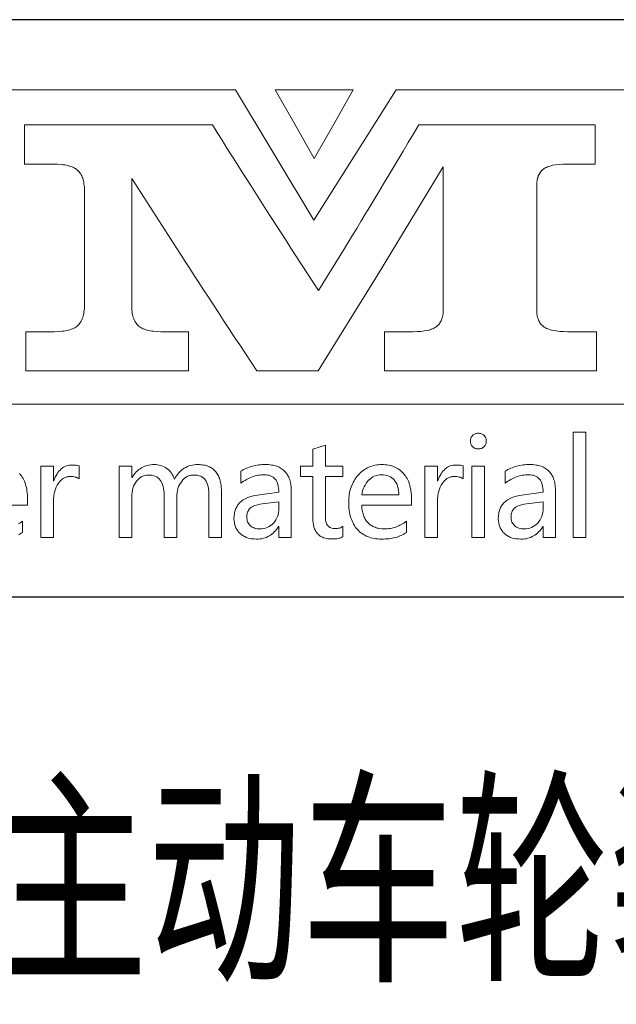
# Model space of a CAD drawing. Header units: millimetres. Extents: x -33 to 494, y -6 to 365.
# Tile 6 of 8: x 440 to 459, y 24 to 56. Entities that reach past the tile are written whole.
import ezdxf
from ezdxf.enums import TextEntityAlignment as Align

# ---------------------------------------------------------------- set-up
doc = ezdxf.new("R2010")
doc.units = ezdxf.units.MM
doc.header["$LTSCALE"] = 12.5
for name, color, linetype in [('1轮廓实线层', 7, 'Continuous'), ('6文字层', 3, 'Continuous'), ('图层 1', 7, 'Continuous'), ('图框层', 7, 'Continuous')]:
    doc.layers.add(name, color=color, linetype=linetype)
doc.styles.add('PC_TEXTSTYLE', font='isocp.shx', dxfattribs={"width": 0.8, "bigfont": 'hzfs.shx'})

# ---------------------------------------------------------------- blocks, each defined once
blk = doc.blocks.new('PC_TITLE_BLOCK')
for p, q in [((-32.772, 42.051), (-32.772, 42.06)), ((-36.402, 41.069), (-36.402, 41.079)), ((-36.402, 41.069), (-36.393, 41.069)), ((-32.152, 41.069), (-32.145, 41.069))]:
    blk.add_line(p, q)
at = {"layer": '1轮廓实线层'}
for p, q in [((0, 45), (-180, 45)), ((-60, 30), (0, 30))]:
    blk.add_line(p, q, dxfattribs=at)
at = {"layer": '图层 1', "lineweight": 0}
for p, q in [((-49.444, 43.174), (-32.306, 43.174)), ((-32.306, 43.174), (-30.267, 39.792)), ((-30.257, 43.174), (-31.271, 43.174)), ((-31.271, 43.174), (-30.764, 42.281)), ((-30.267, 39.792), (-28.128, 43.174)), ((-29.245, 43.174), (-30.257, 43.174)), ((-29.75, 42.281), (-29.245, 43.174)), ((-28.128, 43.174), (-9.094, 43.174)), ((-37.79, 41.246), (-37.79, 42.263)), ((-37.79, 42.263), (-35.352, 42.263)), ((-35.352, 42.263), (-32.908, 42.263)), ((-32.908, 42.263), (-32.781, 42.065)), ((-30.764, 42.281), (-30.257, 41.389)), ((-30.257, 41.389), (-29.75, 42.281)), ((-27.677, 42.033), (-27.54, 42.263)), ((-27.54, 42.263), (-25.248, 42.263)), ((-25.248, 42.263), (-22.956, 42.263)), ((-22.956, 42.263), (-22.956, 41.246)), ((-32.781, 42.065), (-32.654, 41.864)), ((-27.814, 41.806), (-27.677, 42.033)), ((-32.654, 41.864), (-32.527, 41.664)), ((-27.946, 41.582), (-27.814, 41.806)), ((-32.527, 41.664), (-32.401, 41.463)), ((-28.078, 41.363), (-27.946, 41.582)), ((-37.034, 41.246), (-37.79, 41.246)), ((-36.929, 41.244), (-37.034, 41.246)), ((-36.831, 41.236), (-36.929, 41.244)), ((-36.784, 41.231), (-36.831, 41.236)), ((-36.741, 41.225), (-36.784, 41.231)), ((-36.699, 41.217), (-36.741, 41.225)), ((-36.659, 41.207), (-36.699, 41.217)), ((-32.401, 41.463), (-32.274, 41.262)), ((-32.274, 41.262), (-32.147, 41.062)), ((-30.257, 41.389), (-30.257, 41.389)), ((-28.208, 41.146), (-28.078, 41.363)), ((-24.063, 41.215), (-24.099, 41.204)), ((-23.983, 41.228), (-24.063, 41.215)), ((-23.893, 41.239), (-23.983, 41.228)), ((-23.799, 41.244), (-23.893, 41.239)), ((-23.695, 41.246), (-23.799, 41.244)), ((-22.956, 41.246), (-23.695, 41.246)), ((-36.62, 41.196), (-36.659, 41.207)), ((-36.586, 41.186), (-36.62, 41.196)), ((-36.551, 41.173), (-36.586, 41.186)), ((-36.52, 41.159), (-36.551, 41.173)), ((-36.49, 41.143), (-36.52, 41.159)), ((-36.461, 41.128), (-36.49, 41.143)), ((-36.438, 41.109), (-36.461, 41.128)), ((-36.414, 41.091), (-36.438, 41.109)), ((-36.393, 41.07), (-36.414, 41.091)), ((-36.372, 41.048), (-36.393, 41.07)), ((-36.353, 41.022), (-36.372, 41.048)), ((-36.335, 40.998), (-36.353, 41.022)), ((-36.319, 40.969), (-36.335, 40.998)), ((-36.303, 40.94), (-36.319, 40.969)), ((-32.147, 41.062), (-32.018, 40.861)), ((-26.909, 41.178), (-28.617, 38.358)), ((-28.335, 40.935), (-28.208, 41.146)), ((-26.909, 37.394), (-26.906, 41.178)), ((-26.906, 41.178), (-26.909, 41.178)), ((-24.421, 40.964), (-24.435, 40.938)), ((-24.408, 40.99), (-24.421, 40.964)), ((-24.395, 41.014), (-24.408, 40.99)), ((-24.379, 41.038), (-24.395, 41.014)), ((-24.361, 41.059), (-24.379, 41.038)), ((-24.342, 41.08), (-24.361, 41.059)), ((-24.324, 41.099), (-24.342, 41.08)), ((-24.303, 41.114), (-24.324, 41.099)), ((-24.279, 41.133), (-24.303, 41.114)), ((-24.255, 41.146), (-24.279, 41.133)), ((-24.226, 41.159), (-24.255, 41.146)), ((-24.197, 41.173), (-24.226, 41.159)), ((-24.168, 41.186), (-24.197, 41.173)), ((-24.134, 41.196), (-24.168, 41.186)), ((-24.099, 41.204), (-24.134, 41.196)), ((-36.29, 40.908), (-36.303, 40.94)), ((-36.277, 40.877), (-36.29, 40.908)), ((-36.266, 40.842), (-36.277, 40.877)), ((-36.258, 40.806), (-36.266, 40.842)), ((-36.25, 40.766), (-36.258, 40.806)), ((-36.245, 40.726), (-36.25, 40.766)), ((-36.24, 40.687), (-36.245, 40.726)), ((-35.001, 40.869), (-35.004, 40.869)), ((-35.004, 40.869), (-35.004, 37.587)), ((-33.832, 39.055), (-35.001, 40.869)), ((-32.018, 40.861), (-31.891, 40.66)), ((-28.58, 40.526), (-28.459, 40.729)), ((-28.459, 40.729), (-28.335, 40.935)), ((-24.474, 40.742), (-24.477, 40.705)), ((-24.477, 40.705), (-24.477, 40.666)), ((-24.472, 40.779), (-24.474, 40.742)), ((-24.466, 40.813), (-24.472, 40.779)), ((-24.461, 40.848), (-24.466, 40.813)), ((-24.453, 40.879), (-24.461, 40.848)), ((-24.443, 40.908), (-24.453, 40.879)), ((-24.435, 40.938), (-24.443, 40.908)), ((-36.234, 40.642), (-36.24, 40.687)), ((-36.234, 40.597), (-36.234, 40.642)), ((-36.232, 40.549), (-36.234, 40.597)), ((-36.232, 37.587), (-36.232, 40.549)), ((-31.891, 40.66), (-31.764, 40.46)), ((-31.764, 40.46), (-31.635, 40.262)), ((-28.699, 40.328), (-28.58, 40.526)), ((-24.477, 40.666), (-24.477, 37.471)), ((-31.635, 40.262), (-31.508, 40.061)), ((-28.818, 40.132), (-28.699, 40.328)), ((-31.508, 40.061), (-31.379, 39.86)), ((-29.045, 39.757), (-28.934, 39.942)), ((-28.934, 39.942), (-28.818, 40.132)), ((-31.379, 39.86), (-31.252, 39.662)), ((-29.156, 39.575), (-29.045, 39.757)), ((-31.252, 39.662), (-31.123, 39.462)), ((-31.123, 39.462), (-30.993, 39.264)), ((-29.264, 39.396), (-29.156, 39.575)), ((-30.993, 39.264), (-30.864, 39.063)), ((-29.475, 39.055), (-29.372, 39.224)), ((-29.372, 39.224), (-29.264, 39.396)), ((-33.721, 38.883), (-33.832, 39.055)), ((-30.864, 39.063), (-30.146, 37.957)), ((-30.151, 37.957), (-29.475, 39.055)), ((-33.61, 38.712), (-33.721, 38.883)), ((-33.494, 38.535), (-33.61, 38.712)), ((-33.378, 38.353), (-33.494, 38.535)), ((-33.256, 38.168), (-33.378, 38.353)), ((-33.135, 37.978), (-33.256, 38.168)), ((-28.617, 38.358), (-30.016, 36.1)), ((-33.008, 37.785), (-33.135, 37.978)), ((-30.146, 37.957), (-30.151, 37.957)), ((-32.878, 37.59), (-33.008, 37.785)), ((-36.25, 37.368), (-36.245, 37.41)), ((-36.245, 37.41), (-36.24, 37.45)), ((-36.24, 37.45), (-36.234, 37.494)), ((-36.234, 37.539), (-36.232, 37.587)), ((-36.234, 37.494), (-36.234, 37.539)), ((-35.004, 37.587), (-35.004, 37.539)), ((-35.004, 37.587), (-35.004, 37.587)), ((-35.004, 37.539), (-35.001, 37.494)), ((-35.001, 37.494), (-34.999, 37.452)), ((-34.999, 37.452), (-34.993, 37.41)), ((-34.993, 37.41), (-34.988, 37.37)), ((-34.988, 37.37), (-34.98, 37.331)), ((-32.746, 37.389), (-32.878, 37.59)), ((-32.614, 37.183), (-32.746, 37.389)), ((-26.911, 37.357), (-26.909, 37.394)), ((-24.477, 37.471), (-24.477, 37.431)), ((-24.477, 37.431), (-24.474, 37.394)), ((-24.474, 37.394), (-24.472, 37.357)), ((-36.348, 37.112), (-36.332, 37.138)), ((-36.332, 37.138), (-36.316, 37.167)), ((-36.316, 37.167), (-36.3, 37.196)), ((-36.3, 37.196), (-36.287, 37.228)), ((-36.287, 37.228), (-36.277, 37.26)), ((-36.277, 37.26), (-36.266, 37.294)), ((-36.266, 37.294), (-36.258, 37.331)), ((-36.258, 37.331), (-36.25, 37.368)), ((-34.98, 37.331), (-34.972, 37.294)), ((-34.972, 37.294), (-34.962, 37.26)), ((-34.962, 37.26), (-34.949, 37.228)), ((-34.949, 37.228), (-34.938, 37.196)), ((-34.938, 37.196), (-34.922, 37.167)), ((-34.922, 37.167), (-34.906, 37.138)), ((-34.906, 37.138), (-34.89, 37.112)), ((-32.477, 36.974), (-32.614, 37.183)), ((-27.006, 37.098), (-26.991, 37.12)), ((-26.991, 37.12), (-26.975, 37.146)), ((-26.975, 37.146), (-26.962, 37.172)), ((-26.962, 37.172), (-26.951, 37.199)), ((-26.951, 37.199), (-26.94, 37.228)), ((-26.94, 37.228), (-26.933, 37.257)), ((-26.933, 37.257), (-26.925, 37.289)), ((-26.925, 37.289), (-26.917, 37.323)), ((-26.917, 37.323), (-26.911, 37.357)), ((-24.472, 37.357), (-24.466, 37.323)), ((-24.466, 37.323), (-24.461, 37.289)), ((-24.461, 37.289), (-24.453, 37.257)), ((-24.453, 37.257), (-24.443, 37.228)), ((-24.443, 37.228), (-24.432, 37.199)), ((-24.432, 37.199), (-24.421, 37.172)), ((-24.421, 37.172), (-24.408, 37.146)), ((-24.408, 37.146), (-24.393, 37.122)), ((-24.393, 37.122), (-24.377, 37.098)), ((-37.755, 35.871), (-37.755, 36.89)), ((-37.755, 36.89), (-37.016, 36.89)), ((-37.016, 36.89), (-36.91, 36.893)), ((-36.91, 36.893), (-36.815, 36.9)), ((-36.815, 36.9), (-36.77, 36.906)), ((-36.77, 36.906), (-36.728, 36.911)), ((-36.728, 36.911), (-36.686, 36.919)), ((-36.686, 36.919), (-36.649, 36.929)), ((-36.649, 36.929), (-36.612, 36.94)), ((-36.612, 36.94), (-36.575, 36.951)), ((-36.575, 36.951), (-36.543, 36.964)), ((-36.543, 36.964), (-36.512, 36.977)), ((-36.512, 36.977), (-36.483, 36.993)), ((-36.483, 36.993), (-36.456, 37.009)), ((-36.456, 37.009), (-36.432, 37.027)), ((-36.432, 37.027), (-36.409, 37.046)), ((-36.409, 37.046), (-36.388, 37.067)), ((-36.388, 37.067), (-36.366, 37.088)), ((-36.366, 37.088), (-36.348, 37.112)), ((-34.89, 37.112), (-34.872, 37.088)), ((-34.872, 37.088), (-34.853, 37.067)), ((-34.853, 37.067), (-34.832, 37.046)), ((-34.832, 37.046), (-34.811, 37.027)), ((-34.811, 37.027), (-34.787, 37.009)), ((-34.787, 37.009), (-34.761, 36.993)), ((-34.761, 36.993), (-34.732, 36.977)), ((-34.732, 36.977), (-34.703, 36.964)), ((-34.703, 36.964), (-34.671, 36.951)), ((-34.671, 36.951), (-34.637, 36.94)), ((-34.637, 36.94), (-34.6, 36.929)), ((-34.6, 36.929), (-34.563, 36.919)), ((-34.563, 36.919), (-34.523, 36.911)), ((-34.523, 36.911), (-34.481, 36.906)), ((-34.481, 36.906), (-34.439, 36.9)), ((-34.439, 36.9), (-34.344, 36.893)), ((-34.344, 36.893), (-34.244, 36.89)), ((-34.244, 36.89), (-33.528, 36.89)), ((-33.528, 36.89), (-33.528, 35.871)), ((-32.337, 36.76), (-32.477, 36.974)), ((-28.43, 35.871), (-28.43, 36.89)), ((-28.43, 36.89), (-27.688, 36.89)), ((-27.688, 36.89), (-27.585, 36.893)), ((-27.585, 36.893), (-27.49, 36.898)), ((-27.49, 36.898), (-27.402, 36.908)), ((-27.402, 36.908), (-27.321, 36.922)), ((-27.321, 36.922), (-27.284, 36.929)), ((-27.284, 36.929), (-27.249, 36.94)), ((-27.249, 36.94), (-27.218, 36.951)), ((-27.218, 36.951), (-27.186, 36.964)), ((-27.186, 36.964), (-27.157, 36.974)), ((-27.157, 36.974), (-27.131, 36.99)), ((-27.131, 36.99), (-27.104, 37.003)), ((-27.104, 37.003), (-27.083, 37.019)), ((-27.083, 37.019), (-27.062, 37.038)), ((-27.062, 37.038), (-27.041, 37.056)), ((-27.041, 37.056), (-27.022, 37.077)), ((-27.022, 37.077), (-27.006, 37.098)), ((-24.377, 37.098), (-24.358, 37.077)), ((-24.358, 37.077), (-24.34, 37.056)), ((-24.34, 37.056), (-24.319, 37.038)), ((-24.319, 37.038), (-24.297, 37.019)), ((-24.297, 37.019), (-24.274, 37.003)), ((-24.274, 37.003), (-24.247, 36.99)), ((-24.247, 36.99), (-24.221, 36.974)), ((-24.221, 36.974), (-24.192, 36.964)), ((-24.192, 36.964), (-24.16, 36.951)), ((-24.16, 36.951), (-24.126, 36.94)), ((-24.126, 36.94), (-24.089, 36.929)), ((-24.089, 36.929), (-24.052, 36.922)), ((-24.052, 36.922), (-23.97, 36.908)), ((-23.97, 36.908), (-23.88, 36.898)), ((-23.88, 36.898), (-23.782, 36.893)), ((-23.782, 36.893), (-23.677, 36.89)), ((-23.677, 36.89), (-22.922, 36.89)), ((-22.922, 36.89), (-22.922, 35.871)), ((-32.195, 36.544), (-32.337, 36.76)), ((-32.049, 36.325), (-32.195, 36.544)), ((-31.902, 36.1), (-32.049, 36.325)), ((-31.751, 35.871), (-31.902, 36.1)), ((-30.016, 36.1), (-30.159, 35.871)), ((-35.64, 35.871), (-37.755, 35.871)), ((-33.528, 35.871), (-35.64, 35.871)), ((-30.956, 35.871), (-31.751, 35.871)), ((-30.159, 35.871), (-30.956, 35.871)), ((-25.673, 35.871), (-28.43, 35.871)), ((-22.922, 35.871), (-25.673, 35.871)), ((-9.094, 35.002), (-49.444, 35.002))]:
    blk.add_line(p, q, dxfattribs=at)
for points in [[(-26.201, 34.046), (-26.201, 34.067), (-26.198, 34.086), (-26.193, 34.107), (-26.188, 34.125), (-26.18, 34.144), (-26.17, 34.16), (-26.156, 34.176), (-26.143, 34.191), (-26.127, 34.205), (-26.111, 34.218), (-26.096, 34.228), (-26.077, 34.236), (-26.059, 34.242), (-26.038, 34.247), (-26.016, 34.25), (-25.995, 34.25), (-25.974, 34.25), (-25.953, 34.247), (-25.934, 34.242), (-25.913, 34.236), (-25.897, 34.228), (-25.879, 34.218), (-25.863, 34.205), (-25.847, 34.191), (-25.831, 34.178), (-25.821, 34.16), (-25.81, 34.144), (-25.8, 34.125), (-25.795, 34.107), (-25.789, 34.089), (-25.787, 34.067), (-25.787, 34.046), (-25.787, 34.023), (-25.789, 34.004), (-25.795, 33.983), (-25.8, 33.964), (-25.81, 33.948), (-25.821, 33.93), (-25.831, 33.914), (-25.847, 33.901), (-25.863, 33.885), (-25.879, 33.875), (-25.897, 33.864), (-25.913, 33.856), (-25.934, 33.851), (-25.953, 33.846), (-25.974, 33.843), (-25.995, 33.843), (-26.019, 33.843), (-26.04, 33.846), (-26.059, 33.851), (-26.077, 33.856), (-26.096, 33.864), (-26.111, 33.875), (-26.127, 33.885), (-26.143, 33.901), (-26.156, 33.914), (-26.17, 33.93), (-26.18, 33.948), (-26.188, 33.964), (-26.193, 33.983), (-26.198, 34.004), (-26.201, 34.023), (-26.201, 34.046), (-26.201, 34.046)], [(-23.532, 31.541), (-23.532, 34.281), (-23.204, 34.281), (-23.204, 31.541), (-23.532, 31.541), (-23.532, 31.541)], [(-29.512, 31.559), (-29.541, 31.546), (-29.57, 31.533), (-29.602, 31.525), (-29.639, 31.517), (-29.676, 31.509), (-29.715, 31.503), (-29.758, 31.501), (-29.8, 31.501), (-29.861, 31.503), (-29.919, 31.509), (-29.969, 31.52), (-30.019, 31.535), (-30.04, 31.546), (-30.064, 31.554), (-30.085, 31.567), (-30.103, 31.578), (-30.122, 31.591), (-30.14, 31.607), (-30.159, 31.622), (-30.175, 31.638), (-30.188, 31.657), (-30.204, 31.675), (-30.217, 31.696), (-30.228, 31.718), (-30.249, 31.762), (-30.267, 31.81), (-30.28, 31.865), (-30.291, 31.923), (-30.296, 31.984), (-30.299, 32.053), (-30.299, 33.122), (-30.616, 33.122), (-30.616, 33.391), (-30.299, 33.391), (-30.299, 33.838), (-29.971, 33.941), (-29.971, 33.391), (-29.512, 33.391), (-29.512, 33.122), (-29.971, 33.122), (-29.971, 32.111), (-29.971, 32.066), (-29.969, 32.026), (-29.964, 31.987), (-29.956, 31.952), (-29.948, 31.923), (-29.937, 31.894), (-29.924, 31.871), (-29.911, 31.85), (-29.892, 31.831), (-29.874, 31.815), (-29.853, 31.802), (-29.829, 31.789), (-29.8, 31.781), (-29.771, 31.776), (-29.739, 31.77), (-29.705, 31.77), (-29.678, 31.77), (-29.652, 31.773), (-29.626, 31.778), (-29.602, 31.786), (-29.578, 31.794), (-29.554, 31.805), (-29.533, 31.818), (-29.512, 31.831), (-29.512, 31.559), (-29.512, 31.559)], [(-37.713, 32.383), (-39.007, 32.383)], [(-37.943, 31.894), (-37.911, 31.916), (-37.877, 31.939), (-37.845, 31.963), (-37.845, 31.67), (-37.877, 31.649), (-37.908, 31.63), (-37.943, 31.612)], [(-37.916, 33.201), (-37.892, 33.172), (-37.869, 33.141), (-37.848, 33.109), (-37.826, 33.075), (-37.808, 33.038), (-37.792, 33.001), (-37.776, 32.961), (-37.763, 32.921), (-37.753, 32.879), (-37.742, 32.837), (-37.731, 32.792), (-37.726, 32.747), (-37.718, 32.7), (-37.716, 32.652), (-37.713, 32.599), (-37.713, 32.549), (-37.713, 32.383), (-37.713, 32.383)], [(-36.372, 33.067), (-36.393, 33.08), (-36.417, 33.093), (-36.44, 33.104), (-36.469, 33.112), (-36.498, 33.117), (-36.527, 33.122), (-36.562, 33.125), (-36.596, 33.125), (-36.62, 33.125), (-36.644, 33.122), (-36.665, 33.119), (-36.689, 33.114), (-36.71, 33.109), (-36.731, 33.101), (-36.752, 33.09), (-36.77, 33.082), (-36.789, 33.069), (-36.81, 33.056), (-36.828, 33.04), (-36.844, 33.024), (-36.879, 32.99), (-36.91, 32.948), (-36.939, 32.9), (-36.966, 32.85), (-36.987, 32.797), (-37.005, 32.742), (-37.019, 32.681), (-37.026, 32.618), (-37.034, 32.549), (-37.034, 32.478), (-37.034, 31.541), (-37.362, 31.541), (-37.362, 33.391), (-37.034, 33.391), (-37.034, 33.016), (-37.029, 33.016), (-37.011, 33.064), (-36.99, 33.112), (-36.968, 33.154), (-36.945, 33.193), (-36.921, 33.23), (-36.894, 33.265), (-36.865, 33.294), (-36.836, 33.323), (-36.805, 33.347), (-36.773, 33.368), (-36.739, 33.384), (-36.702, 33.399), (-36.665, 33.41), (-36.625, 33.418), (-36.586, 33.423), (-36.543, 33.423), (-36.49, 33.423), (-36.443, 33.418), (-36.403, 33.41), (-36.372, 33.399), (-36.372, 33.067), (-36.372, 33.067)], [(-32.667, 31.541), (-32.995, 31.541), (-32.995, 32.605), (-32.995, 32.676), (-33, 32.745), (-33.008, 32.805), (-33.018, 32.863), (-33.032, 32.914), (-33.048, 32.958), (-33.066, 33.001), (-33.09, 33.035), (-33.1, 33.051), (-33.114, 33.064), (-33.127, 33.08), (-33.143, 33.09), (-33.177, 33.114), (-33.211, 33.133), (-33.253, 33.146), (-33.296, 33.156), (-33.346, 33.162), (-33.396, 33.164), (-33.42, 33.164), (-33.441, 33.162), (-33.462, 33.159), (-33.483, 33.154), (-33.504, 33.148), (-33.525, 33.141), (-33.544, 33.133), (-33.565, 33.122), (-33.602, 33.098), (-33.639, 33.069), (-33.673, 33.035), (-33.705, 32.995), (-33.737, 32.953), (-33.763, 32.908), (-33.784, 32.861), (-33.803, 32.811), (-33.816, 32.76), (-33.826, 32.708), (-33.832, 32.652), (-33.834, 32.597), (-33.834, 31.541), (-34.162, 31.541), (-34.162, 32.636), (-34.164, 32.702), (-34.17, 32.76), (-34.178, 32.816), (-34.188, 32.869), (-34.201, 32.916), (-34.22, 32.958), (-34.241, 32.998), (-34.265, 33.032), (-34.291, 33.064), (-34.323, 33.09), (-34.354, 33.114), (-34.391, 33.133), (-34.431, 33.146), (-34.473, 33.156), (-34.521, 33.162), (-34.568, 33.164), (-34.616, 33.162), (-34.658, 33.154), (-34.7, 33.143), (-34.74, 33.125), (-34.78, 33.101), (-34.814, 33.075), (-34.848, 33.04), (-34.88, 33.003), (-34.909, 32.964), (-34.933, 32.919), (-34.954, 32.871), (-34.972, 32.821), (-34.985, 32.768), (-34.996, 32.713), (-35.001, 32.655), (-35.004, 32.594), (-35.004, 31.541), (-35.331, 31.541), (-35.331, 33.391), (-35.004, 33.391), (-35.004, 33.098), (-34.996, 33.098), (-34.97, 33.141), (-34.943, 33.178), (-34.917, 33.214), (-34.885, 33.246), (-34.856, 33.275), (-34.822, 33.304), (-34.787, 33.328), (-34.753, 33.352), (-34.716, 33.37), (-34.679, 33.389), (-34.64, 33.402), (-34.597, 33.415), (-34.555, 33.423), (-34.51, 33.431), (-34.465, 33.434), (-34.418, 33.436), (-34.373, 33.434), (-34.328, 33.428), (-34.286, 33.42), (-34.244, 33.41), (-34.204, 33.397), (-34.164, 33.378), (-34.127, 33.357), (-34.09, 33.333), (-34.056, 33.307), (-34.024, 33.278), (-33.995, 33.246), (-33.969, 33.214), (-33.948, 33.178), (-33.927, 33.141), (-33.908, 33.098), (-33.892, 33.056), (-33.866, 33.104), (-33.84, 33.146), (-33.808, 33.186), (-33.779, 33.222), (-33.745, 33.257), (-33.71, 33.288), (-33.673, 33.315), (-33.636, 33.341), (-33.597, 33.362), (-33.557, 33.384), (-33.515, 33.399), (-33.47, 33.413), (-33.425, 33.423), (-33.378, 33.428), (-33.327, 33.434), (-33.277, 33.436), (-33.24, 33.434), (-33.203, 33.431), (-33.169, 33.428), (-33.135, 33.423), (-33.103, 33.418), (-33.069, 33.41), (-33.04, 33.399), (-33.011, 33.389), (-32.982, 33.376), (-32.955, 33.362), (-32.929, 33.347), (-32.905, 33.331), (-32.881, 33.312), (-32.86, 33.291), (-32.839, 33.27), (-32.82, 33.246), (-32.802, 33.222), (-32.783, 33.196), (-32.768, 33.17), (-32.752, 33.141), (-32.739, 33.112), (-32.725, 33.08), (-32.715, 33.046), (-32.704, 33.011), (-32.696, 32.977), (-32.688, 32.937), (-32.68, 32.9), (-32.675, 32.858), (-32.67, 32.774), (-32.667, 32.681), (-32.667, 31.541), (-32.667, 31.541)], [(-32.163, 33.265), (-32.129, 33.283), (-32.094, 33.304), (-32.057, 33.323), (-32.02, 33.339), (-31.983, 33.354), (-31.944, 33.368), (-31.907, 33.381), (-31.867, 33.391), (-31.825, 33.402), (-31.785, 33.41), (-31.743, 33.418), (-31.701, 33.426), (-31.659, 33.428), (-31.614, 33.434), (-31.572, 33.434), (-31.527, 33.436), (-31.484, 33.434), (-31.445, 33.434), (-31.405, 33.428), (-31.368, 33.423), (-31.334, 33.418), (-31.3, 33.41), (-31.265, 33.402), (-31.234, 33.391), (-31.202, 33.381), (-31.173, 33.368), (-31.144, 33.352), (-31.117, 33.336), (-31.094, 33.32), (-31.067, 33.302), (-31.046, 33.281), (-31.025, 33.259), (-31.004, 33.238), (-30.985, 33.212), (-30.967, 33.188), (-30.951, 33.162), (-30.935, 33.133), (-30.922, 33.104), (-30.909, 33.072), (-30.898, 33.04), (-30.888, 33.006), (-30.88, 32.972), (-30.872, 32.935), (-30.867, 32.898), (-30.861, 32.858), (-30.859, 32.818), (-30.856, 32.776), (-30.856, 32.734), (-30.856, 31.541), (-31.181, 31.541), (-31.181, 31.828), (-31.189, 31.828), (-31.215, 31.786), (-31.242, 31.749), (-31.268, 31.715), (-31.297, 31.683), (-31.329, 31.654), (-31.36, 31.625), (-31.392, 31.601), (-31.426, 31.58), (-31.463, 31.562), (-31.5, 31.543), (-31.54, 31.53), (-31.579, 31.52), (-31.622, 31.509), (-31.667, 31.503), (-31.711, 31.498), (-31.756, 31.498), (-31.822, 31.501), (-31.886, 31.506), (-31.944, 31.517), (-31.999, 31.533), (-32.026, 31.543), (-32.049, 31.554), (-32.076, 31.567), (-32.1, 31.58), (-32.121, 31.593), (-32.144, 31.609), (-32.166, 31.625), (-32.184, 31.644), (-32.205, 31.662), (-32.224, 31.68), (-32.24, 31.702), (-32.255, 31.723), (-32.269, 31.744), (-32.282, 31.768), (-32.295, 31.789), (-32.306, 31.815), (-32.313, 31.839), (-32.321, 31.865), (-32.329, 31.892), (-32.335, 31.918), (-32.343, 31.976), (-32.345, 32.037), (-32.343, 32.1), (-32.335, 32.158), (-32.329, 32.187), (-32.324, 32.217), (-32.316, 32.243), (-32.306, 32.269), (-32.295, 32.293), (-32.284, 32.319), (-32.271, 32.343), (-32.258, 32.364), (-32.242, 32.385), (-32.226, 32.407), (-32.211, 32.428), (-32.189, 32.446), (-32.171, 32.465), (-32.15, 32.483), (-32.129, 32.499), (-32.105, 32.515), (-32.055, 32.544), (-31.999, 32.57), (-31.939, 32.594), (-31.873, 32.613), (-31.804, 32.628), (-31.73, 32.642), (-31.181, 32.718), (-31.183, 32.774), (-31.186, 32.824), (-31.194, 32.871), (-31.205, 32.916), (-31.218, 32.956), (-31.234, 32.995), (-31.252, 33.027), (-31.276, 33.059), (-31.3, 33.085), (-31.329, 33.106), (-31.358, 33.127), (-31.392, 33.143), (-31.429, 33.156), (-31.469, 33.164), (-31.511, 33.17), (-31.556, 33.172), (-31.598, 33.17), (-31.638, 33.167), (-31.68, 33.164), (-31.719, 33.156), (-31.759, 33.148), (-31.799, 33.141), (-31.836, 33.127), (-31.875, 33.114), (-31.912, 33.101), (-31.949, 33.082), (-31.986, 33.064), (-32.023, 33.046), (-32.057, 33.024), (-32.094, 33.001), (-32.129, 32.974), (-32.163, 32.948), (-32.163, 33.265), (-32.163, 33.265)], [(-27.732, 32.383), (-29.026, 32.383), (-29.024, 32.312), (-29.013, 32.243), (-29.008, 32.211), (-29, 32.18), (-28.992, 32.151), (-28.981, 32.121), (-28.971, 32.092), (-28.96, 32.066), (-28.947, 32.04), (-28.934, 32.013), (-28.918, 31.989), (-28.902, 31.968), (-28.884, 31.944), (-28.865, 31.926), (-28.844, 31.905), (-28.826, 31.886), (-28.802, 31.871), (-28.781, 31.855), (-28.757, 31.839), (-28.733, 31.826), (-28.707, 31.815), (-28.68, 31.805), (-28.654, 31.794), (-28.625, 31.786), (-28.596, 31.781), (-28.564, 31.773), (-28.501, 31.768), (-28.435, 31.765), (-28.395, 31.765), (-28.358, 31.768), (-28.321, 31.77), (-28.282, 31.776), (-28.245, 31.784), (-28.208, 31.791), (-28.173, 31.802), (-28.136, 31.812), (-28.102, 31.826), (-28.065, 31.842), (-28.031, 31.857), (-27.996, 31.876), (-27.962, 31.894), (-27.93, 31.916), (-27.896, 31.939), (-27.864, 31.963), (-27.864, 31.67), (-27.896, 31.649), (-27.928, 31.63), (-27.962, 31.612), (-27.996, 31.593), (-28.034, 31.58), (-28.07, 31.564), (-28.107, 31.551), (-28.147, 31.541), (-28.189, 31.53), (-28.232, 31.522), (-28.276, 31.514), (-28.321, 31.509), (-28.366, 31.503), (-28.414, 31.501), (-28.461, 31.498), (-28.511, 31.498), (-28.562, 31.498), (-28.609, 31.501), (-28.657, 31.506), (-28.701, 31.514), (-28.746, 31.522), (-28.789, 31.533), (-28.831, 31.546), (-28.87, 31.562), (-28.908, 31.578), (-28.944, 31.596), (-28.981, 31.617), (-29.016, 31.641), (-29.047, 31.665), (-29.079, 31.691), (-29.111, 31.72), (-29.14, 31.752), (-29.166, 31.784), (-29.193, 31.818), (-29.216, 31.855), (-29.238, 31.892), (-29.259, 31.931), (-29.277, 31.971), (-29.293, 32.013), (-29.309, 32.055), (-29.322, 32.1), (-29.333, 32.148), (-29.34, 32.195), (-29.348, 32.246), (-29.356, 32.296), (-29.359, 32.348), (-29.362, 32.401), (-29.364, 32.457), (-29.362, 32.51), (-29.359, 32.562), (-29.354, 32.613), (-29.348, 32.663), (-29.34, 32.71), (-29.33, 32.755), (-29.317, 32.803), (-29.301, 32.845), (-29.285, 32.89), (-29.267, 32.932), (-29.248, 32.972), (-29.224, 33.011), (-29.2, 33.051), (-29.174, 33.088), (-29.148, 33.125), (-29.116, 33.159), (-29.084, 33.193), (-29.053, 33.225), (-29.021, 33.254), (-28.987, 33.281), (-28.95, 33.304), (-28.915, 33.328), (-28.878, 33.349), (-28.842, 33.368), (-28.802, 33.384), (-28.762, 33.397), (-28.72, 33.407), (-28.68, 33.418), (-28.635, 33.426), (-28.593, 33.431), (-28.548, 33.434), (-28.503, 33.436), (-28.459, 33.434), (-28.414, 33.431), (-28.371, 33.426), (-28.332, 33.42), (-28.292, 33.413), (-28.253, 33.402), (-28.216, 33.391), (-28.179, 33.378), (-28.144, 33.362), (-28.113, 33.344), (-28.078, 33.325), (-28.049, 33.304), (-28.018, 33.281), (-27.989, 33.257), (-27.962, 33.23), (-27.936, 33.201), (-27.912, 33.172), (-27.888, 33.141), (-27.867, 33.109), (-27.846, 33.075), (-27.828, 33.038), (-27.812, 33.001), (-27.796, 32.961), (-27.783, 32.921), (-27.772, 32.879), (-27.762, 32.837), (-27.751, 32.792), (-27.746, 32.747), (-27.74, 32.7), (-27.735, 32.652), (-27.732, 32.599), (-27.732, 32.549), (-27.732, 32.383), (-27.732, 32.383)], [(-26.391, 33.067), (-26.412, 33.08), (-26.436, 33.093), (-26.46, 33.104), (-26.489, 33.112), (-26.518, 33.117), (-26.55, 33.122), (-26.581, 33.125), (-26.616, 33.125), (-26.639, 33.125), (-26.663, 33.122), (-26.684, 33.119), (-26.708, 33.114), (-26.729, 33.109), (-26.75, 33.101), (-26.771, 33.09), (-26.79, 33.082), (-26.811, 33.069), (-26.83, 33.056), (-26.848, 33.04), (-26.864, 33.024), (-26.898, 32.99), (-26.93, 32.948), (-26.959, 32.9), (-26.985, 32.85), (-27.006, 32.797), (-27.025, 32.742), (-27.038, 32.681), (-27.046, 32.618), (-27.054, 32.549), (-27.054, 32.478), (-27.054, 31.541), (-27.384, 31.541), (-27.384, 33.391), (-27.054, 33.391), (-27.054, 33.016), (-27.049, 33.016), (-27.03, 33.064), (-27.009, 33.112), (-26.988, 33.154), (-26.964, 33.193), (-26.94, 33.23), (-26.914, 33.265), (-26.885, 33.294), (-26.856, 33.323), (-26.824, 33.347), (-26.792, 33.368), (-26.758, 33.384), (-26.724, 33.399), (-26.684, 33.41), (-26.647, 33.418), (-26.605, 33.423), (-26.563, 33.423), (-26.51, 33.423), (-26.462, 33.418), (-26.423, 33.41), (-26.391, 33.399), (-26.391, 33.067), (-26.391, 33.067)], [(-26.164, 31.541), (-26.164, 33.391), (-25.837, 33.391), (-25.837, 31.541), (-26.164, 31.541), (-26.164, 31.541)], [(-25.293, 33.265), (-25.258, 33.283), (-25.224, 33.304), (-25.187, 33.323), (-25.15, 33.339), (-25.113, 33.354), (-25.074, 33.368), (-25.037, 33.381), (-24.997, 33.391), (-24.958, 33.402), (-24.915, 33.41), (-24.873, 33.418), (-24.831, 33.426), (-24.789, 33.428), (-24.746, 33.434), (-24.701, 33.434), (-24.657, 33.436), (-24.614, 33.434), (-24.575, 33.434), (-24.538, 33.428), (-24.501, 33.423), (-24.464, 33.418), (-24.429, 33.41), (-24.395, 33.402), (-24.363, 33.391), (-24.332, 33.381), (-24.303, 33.368), (-24.276, 33.352), (-24.247, 33.336), (-24.223, 33.32), (-24.2, 33.302), (-24.176, 33.281), (-24.155, 33.259), (-24.134, 33.238), (-24.115, 33.212), (-24.097, 33.188), (-24.081, 33.162), (-24.065, 33.133), (-24.052, 33.104), (-24.039, 33.072), (-24.028, 33.04), (-24.018, 33.006), (-24.01, 32.972), (-24.004, 32.935), (-23.997, 32.898), (-23.994, 32.858), (-23.989, 32.818), (-23.989, 32.776), (-23.986, 32.734), (-23.986, 31.541), (-24.311, 31.541), (-24.311, 31.828), (-24.319, 31.828), (-24.345, 31.786), (-24.371, 31.749), (-24.398, 31.715), (-24.427, 31.683), (-24.459, 31.654), (-24.49, 31.625), (-24.525, 31.601), (-24.559, 31.58), (-24.593, 31.562), (-24.633, 31.543), (-24.67, 31.53), (-24.712, 31.52), (-24.754, 31.509), (-24.796, 31.503), (-24.841, 31.498), (-24.886, 31.498), (-24.952, 31.501), (-25.016, 31.506), (-25.074, 31.517), (-25.129, 31.533), (-25.156, 31.543), (-25.182, 31.554), (-25.206, 31.567), (-25.229, 31.58), (-25.253, 31.593), (-25.274, 31.609), (-25.295, 31.625), (-25.317, 31.644), (-25.335, 31.662), (-25.354, 31.68), (-25.369, 31.702), (-25.385, 31.723), (-25.399, 31.744), (-25.412, 31.768), (-25.425, 31.789), (-25.435, 31.815), (-25.443, 31.839), (-25.454, 31.865), (-25.459, 31.892), (-25.465, 31.918), (-25.472, 31.976), (-25.475, 32.037), (-25.472, 32.1), (-25.465, 32.158), (-25.459, 32.187), (-25.454, 32.217), (-25.446, 32.243), (-25.435, 32.269), (-25.427, 32.293), (-25.414, 32.319), (-25.401, 32.343), (-25.388, 32.364), (-25.375, 32.385), (-25.356, 32.407), (-25.34, 32.428), (-25.322, 32.446), (-25.301, 32.465), (-25.28, 32.483), (-25.258, 32.499), (-25.235, 32.515), (-25.185, 32.544), (-25.129, 32.57), (-25.068, 32.594), (-25.005, 32.613), (-24.934, 32.628), (-24.86, 32.642), (-24.311, 32.718), (-24.313, 32.774), (-24.316, 32.824), (-24.324, 32.871), (-24.334, 32.916), (-24.348, 32.956), (-24.363, 32.995), (-24.382, 33.027), (-24.406, 33.059), (-24.429, 33.085), (-24.459, 33.106), (-24.487, 33.127), (-24.522, 33.143), (-24.559, 33.156), (-24.598, 33.164), (-24.641, 33.17), (-24.685, 33.172), (-24.728, 33.17), (-24.77, 33.167), (-24.81, 33.164), (-24.849, 33.156), (-24.889, 33.148), (-24.928, 33.141), (-24.965, 33.127), (-25.005, 33.114), (-25.042, 33.101), (-25.079, 33.082), (-25.116, 33.064), (-25.153, 33.046), (-25.19, 33.024), (-25.224, 33.001), (-25.258, 32.974), (-25.293, 32.948), (-25.293, 33.265), (-25.293, 33.265)], [(-28.06, 32.647), (-28.062, 32.708), (-28.068, 32.763), (-28.078, 32.818), (-28.092, 32.869), (-28.107, 32.916), (-28.128, 32.958), (-28.152, 32.998), (-28.179, 33.035), (-28.21, 33.067), (-28.245, 33.093), (-28.279, 33.117), (-28.319, 33.138), (-28.364, 33.151), (-28.408, 33.162), (-28.456, 33.17), (-28.509, 33.172), (-28.556, 33.17), (-28.604, 33.162), (-28.649, 33.151), (-28.691, 33.135), (-28.733, 33.114), (-28.773, 33.09), (-28.81, 33.059), (-28.847, 33.027), (-28.881, 32.987), (-28.913, 32.948), (-28.939, 32.903), (-28.963, 32.858), (-28.984, 32.808), (-29.002, 32.758), (-29.016, 32.702), (-29.026, 32.647), (-28.06, 32.647), (-28.06, 32.647)], [(-31.614, 32.412), (-31.669, 32.404), (-31.719, 32.393), (-31.764, 32.38), (-31.807, 32.367), (-31.844, 32.354), (-31.875, 32.335), (-31.904, 32.317), (-31.928, 32.298), (-31.949, 32.275), (-31.965, 32.251), (-31.981, 32.224), (-31.994, 32.198), (-32.002, 32.166), (-32.01, 32.135), (-32.012, 32.1), (-32.015, 32.063), (-32.012, 32.032), (-32.007, 32), (-32.002, 31.971), (-31.991, 31.942), (-31.978, 31.918), (-31.962, 31.892), (-31.944, 31.868), (-31.92, 31.847), (-31.896, 31.828), (-31.87, 31.81), (-31.841, 31.797), (-31.812, 31.784), (-31.78, 31.776), (-31.746, 31.768), (-31.711, 31.765), (-31.672, 31.765), (-31.622, 31.765), (-31.572, 31.773), (-31.524, 31.786), (-31.479, 31.802), (-31.434, 31.823), (-31.395, 31.85), (-31.355, 31.878), (-31.321, 31.913), (-31.286, 31.952), (-31.26, 31.995), (-31.236, 32.037), (-31.215, 32.085), (-31.199, 32.132), (-31.189, 32.185), (-31.183, 32.238), (-31.181, 32.293), (-31.181, 32.47), (-31.614, 32.412), (-31.614, 32.412)], [(-24.744, 32.412), (-24.799, 32.404), (-24.849, 32.393), (-24.897, 32.38), (-24.936, 32.367), (-24.973, 32.354), (-25.008, 32.335), (-25.034, 32.317), (-25.058, 32.298), (-25.079, 32.275), (-25.097, 32.251), (-25.111, 32.224), (-25.124, 32.198), (-25.132, 32.166), (-25.14, 32.135), (-25.142, 32.1), (-25.145, 32.063), (-25.142, 32.032), (-25.14, 32), (-25.132, 31.971), (-25.121, 31.942), (-25.108, 31.918), (-25.092, 31.892), (-25.074, 31.868), (-25.05, 31.847), (-25.026, 31.828), (-25, 31.81), (-24.973, 31.797), (-24.942, 31.784), (-24.91, 31.776), (-24.876, 31.768), (-24.841, 31.765), (-24.804, 31.765), (-24.752, 31.765), (-24.701, 31.773), (-24.654, 31.786), (-24.609, 31.802), (-24.567, 31.823), (-24.525, 31.85), (-24.487, 31.878), (-24.451, 31.913), (-24.419, 31.952), (-24.39, 31.995), (-24.366, 32.037), (-24.345, 32.085), (-24.332, 32.132), (-24.321, 32.185), (-24.313, 32.238), (-24.311, 32.293), (-24.311, 32.47), (-24.744, 32.412), (-24.744, 32.412)]]:
    blk.add_lwpolyline(points, dxfattribs=at)
at = {"layer": '6文字层', "style": 'PC_TEXTSTYLE', "flags": 8}
for tag, height, width, p, p2 in [('产品名称或材料标记', 7, 0.600652, (-113.463, 28.635), (-66.422, 28.635)), ('图样名称', 5, 2.004495, (-54.785, 19.978), (-5.268, 19.978)), ('标准化', 3.5, 1.023147, (-133.835, 15.372), (-120.752, 15.372)), ('重量', 3.5, 1.408247, (-88.457, 7.542), (-76.549, 7.542)), ('比例', 3.5, 1.385287, (-73.354, 7.542), (-61.929, 7.542)), ('图样代号', 5, 2.006536, (-54.785, 5.63), (-5.516, 5.63)), ('审核', 3.5, 1.579393, (-163.989, 5.367), (-150.634, 5.367)), ('工艺', 3.5, 1.621807, (-164.21, 0.371), (-150.891, 0.371)), ('共几页', 3.5, 0.557144, (-108.073, 0.625), (-101.045, 0.625)), ('日期', 3.5, 1.560088, (-133.835, 0.371), (-120.752, 0.371))]:
    blk.add_attdef(tag, text='', height=height, dxfattribs=dict(at, width=width)).set_placement(p, p2, align=Align.FIT)
at = {"layer": '6文字层', "style": 'PC_TEXTSTYLE', "width": 9.905045, "flags": 8}
blk.add_attdef('设计', text='', height=3.5, rotation=358.4644, dxfattribs=at).set_placement((-164.229, 15.372), (-150.367, 15), align=Align.FIT)
at = {"layer": '6文字层', "color": 3, "style": 'PC_TEXTSTYLE', "width": 0.56476, "flags": 8}
blk.add_attdef('第几页', text='', height=3.5, dxfattribs=at).set_placement((-78.287, 0.753), (-71.163, 0.753), align=Align.FIT)
at = {"layer": '6文字层', "ltscale": 10, "style": 'PC_TEXTSTYLE', "flags": 1}
blk.add_attdef('图纸张数', (-58.679, -0.492), '', height=2.5, dxfattribs=at)

msp = doc.modelspace()

# ---------------------------------------------------------------- block references
at = {"layer": '图框层'}
ref = msp.add_blockref('PC_TITLE_BLOCK', (487.5, 0), dxfattribs=dict(at, xscale=1.25, yscale=1.25, zscale=1.25))
ref.add_attrib('图样名称', '125主动车轮装配', dxfattribs={"layer": '6文字层', "height": 6.25, "style": 'PC_TEXTSTYLE', "width": 0.8}).set_placement((449.967, 24.972), align=Align.CENTER)

doc.saveas('drawing.dxf')
